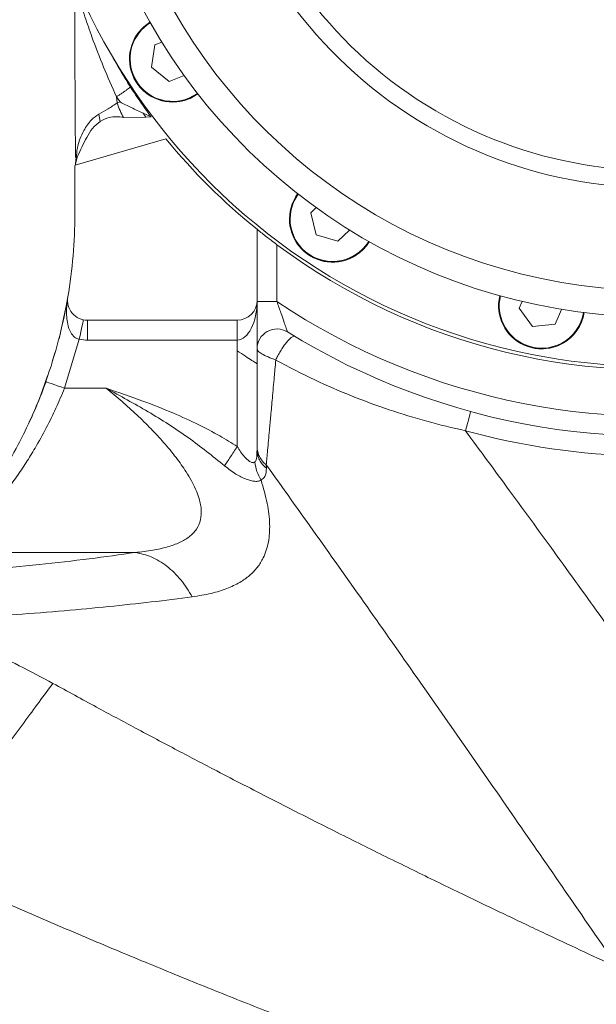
# Model space of a CAD drawing. Header units: millimetres. Extents: x 176 to 9387, y -11044 to -3322.
# Tile 70 of 256: x 3346 to 3433, y -5919 to -5771. Entities that reach past the tile are written whole.
import ezdxf

# ---------------------------------------------------------------- set-up
doc = ezdxf.new("R2010")
doc.units = ezdxf.units.MM
doc.header["$LTSCALE"] = 0.3175
for name, color, linetype, lineweight in [('1轮廓实线层', 7, 'Continuous', 18), ('7标注层', 4, 'Continuous', 13), ('sub', 1, 'Continuous', 18)]:
    doc.layers.add(name, color=color, linetype=linetype, lineweight=lineweight)
doc.styles.add('标准汉字', font='gbenor.shx', dxfattribs={"bigfont": 'gbcbig.shx'})
doc.dimstyles.new('M1：15', dxfattribs={"dimscale": 15, "dimtxt": 3.5, "dimasz": 2.5, "dimexe": 2, "dimexo": 0, "dimgap": 0.5, "dimtad": 1, "dimdec": 4, "dimdsep": 46, "dimtxsty": '标准汉字', "dimcen": 5, "dimdle": 5, "dimclrd": 1, "dimclre": 1, "dimclrt": 256, "dimadec": 4, "dimazin": 2, "dimtfac": 1, "dimtdec": 4, "dimtmove": 0, "dimatfit": 3, "dimfxl": 1, "dimtolj": 1, "dimarcsym": 0})
doc.dimstyles.new('M1：18.5', dxfattribs={"dimscale": 18.5, "dimtxt": 3.5, "dimasz": 2.5, "dimexe": 2, "dimexo": 0, "dimgap": 1.5, "dimtad": 1, "dimdec": 4, "dimdsep": 46, "dimtxsty": '标准汉字', "dimcen": 5, "dimdle": 5, "dimclrd": 1, "dimclre": 1, "dimclrt": 256, "dimadec": 4, "dimazin": 2, "dimtfac": 1, "dimtdec": 4, "dimtmove": 2, "dimatfit": 3, "dimfxl": 1, "dimfrac": 2, "dimtolj": 1, "dimarcsym": 0})

# ---------------------------------------------------------------- blocks, each defined once
blk = doc.blocks.new('*D2')
at = {"layer": '7标注层', "color": 1, "lineweight": -2, "ltscale": 20, "transparency": 16777216}
for p, q in [((3286.97, -5986.44), (3286.97, -4719.59)), ((3441.97, -4913.95), (3441.97, -4719.59)), ((3333.22, -4756.59), (3395.72, -4756.59))]:
    blk.add_line(p, q, dxfattribs=at)
at = {"layer": '7标注层', "color": 1, "transparency": 16777216}
for points in [[(3333.22, -4748.88), (3333.22, -4764.3), (3286.97, -4756.59)], [(3395.72, -4764.3), (3395.72, -4748.88), (3441.97, -4756.59)]]:
    blk.add_solid(points, dxfattribs=at)
at = {"layer": 'Defpoints', "color": 0, "transparency": 16777216}
for p in [(3441.97, -4756.59), (3441.97, -4913.95), (3286.97, -5986.44)]:
    blk.add_point(p, dxfattribs=at)
at = {"layer": '7标注层', "transparency": 16777216, "insert": (3364.47, -4696.46), "char_height": 64.75, "attachment_point": 5, "style": '标准汉字'}
blk.add_mtext('\\A1;155', dxfattribs=at)
blk = doc.blocks.new('*D7')
at = {"layer": '7标注层', "color": 1, "lineweight": -2, "ltscale": 20, "transparency": 16777216}
blk.add_arc((3441.97, -5727.95), 289.88, 97.4173, 172.5827, dxfattribs=at)
at = {"layer": '7标注层', "color": 1, "transparency": 16777216}
for points in [[(3404.95, -5446.74), (3404.14, -5434.26), (3441.97, -5438.08)], [(3148.28, -5690.13), (3160.76, -5690.94), (3152.09, -5727.95)]]:
    blk.add_solid(points, dxfattribs=at)
at = {"layer": 'Defpoints', "color": 0, "transparency": 16777216}
for p in [(3441.97, -5024.09), (3297.03, -5476.91), (2827.97, -5727.95), (3441.97, -5727.95), (3441.97, -5849.53)]:
    blk.add_point(p, dxfattribs=at)
at = {"layer": '7标注层', "transparency": 16777216, "insert": (3174.75, -5545.4), "char_height": 52.5, "attachment_point": 5, "rotation": 55.661, "style": '标准汉字'}
blk.add_mtext('\\A1;90%%d', dxfattribs=at)
blk = doc.blocks.new('*D12')
at = {"layer": '7标注层', "color": 1, "lineweight": -2, "ltscale": 20, "transparency": 16777216}
for p, q in [((4726.49, -5727.95), (4726.49, -7291.43)), ((3286.97, -6214.54), (3286.97, -7291.43)), ((3333.22, -7254.43), (4680.24, -7254.43))]:
    blk.add_line(p, q, dxfattribs=at)
at = {"layer": '7标注层', "color": 1, "transparency": 16777216}
for points in [[(3333.22, -7246.72), (3333.22, -7262.14), (3286.97, -7254.43)], [(4680.24, -7262.14), (4680.24, -7246.72), (4726.49, -7254.43)]]:
    blk.add_solid(points, dxfattribs=at)
at = {"layer": 'Defpoints', "color": 0, "transparency": 16777216}
for p in [(4726.49, -5727.95), (3286.97, -6214.54), (4726.49, -7254.43)]:
    blk.add_point(p, dxfattribs=at)
at = {"layer": '7标注层', "transparency": 16777216, "insert": (4006.73, -7194.31), "char_height": 64.75, "attachment_point": 5, "style": '标准汉字'}
blk.add_mtext('\\A1;1439.5', dxfattribs=at)
blk = doc.blocks.new('*D18')
at = {"layer": '7标注层', "color": 1, "lineweight": -2, "ltscale": 20, "transparency": 16777216}
for p, q in [((2681.17, -5073.7), (5179.35, -5073.7)), ((5142.35, -5119.95), (5142.35, -6141.7)), ((3445.47, -6187.95), (5179.35, -6187.95))]:
    blk.add_line(p, q, dxfattribs=at)
at = {"layer": '7标注层', "color": 1, "transparency": 16777216}
for points in [[(5150.06, -5119.95), (5134.64, -5119.95), (5142.35, -5073.7)], [(5134.64, -6141.7), (5150.06, -6141.7), (5142.35, -6187.95)]]:
    blk.add_solid(points, dxfattribs=at)
at = {"layer": 'Defpoints', "color": 0, "transparency": 16777216}
for p in [(2681.17, -5073.7), (3445.47, -6187.95), (5142.35, -6187.95)]:
    blk.add_point(p, dxfattribs=at)
at = {"layer": '7标注层', "transparency": 16777216, "insert": (5082.22, -5630.83), "char_height": 64.75, "attachment_point": 5, "rotation": 90, "style": '标准汉字'}
blk.add_mtext('\\A1;1114.3', dxfattribs=at)

msp = doc.modelspace()

# ---------------------------------------------------------------- linework, layer by layer
at = {"layer": '1轮廓实线层', "ltscale": 20}
for p, q in [((3366.54025, -5774.41959), (3366.01952, -5777.80984)), ((3367.57578, -5774.01654), (3366.54025, -5774.41959)), ((3366.01952, -5777.80984), (3368.69519, -5779.9559)), ((3368.69519, -5779.9559), (3370.95707, -5779.07551)), ((3361.29246, -5783.04164), (3360.77701, -5782.26421)), ((3360.84861, -5783.20093), (3360.77702, -5782.26424)), ((3361.29234, -5783.04131), (3360.84861, -5783.20093)), ((3358.09132, -5784.89799), (3358.28713, -5785.97153)), ((3365.96878, -5785.29305), (3364.7922, -5784.71876)), ((3365.16993, -5785.35319), (3361.8256, -5785.37057)), ((3365.96919, -5785.29383), (3365.16993, -5785.35319)), ((3368.22355, -5788.63097), (3354.51318, -5792.56235)), ((3354.88968, -5791.21546), (3354.51318, -5792.56235)), ((3354.57605, -5792.33746), (3354.68613, -5791.42375)), ((3354.46951, -5793.22175), (3354.46951, -5799.95329)), ((3390.8663, -5798.97941), (3390.06384, -5799.74807)), ((3390.06384, -5799.74807), (3390.88014, -5803.07953)), ((3381.96951, -5812.95327), (3381.96951, -5802.25168)), ((3394.17341, -5804.03833), (3395.9262, -5802.35935)), ((3390.88014, -5803.07953), (3394.17341, -5804.03833)), ((3384.96951, -5804.57736), (3384.96951, -5813.14279)), ((3381.96951, -5812.95327), (3381.96951, -5822.52602)), ((3384.96951, -5813.14279), (3381.96951, -5813.14279)), ((3421.93682, -5813.12923), (3421.48961, -5814.14647)), ((3353.14148, -5814.05504), (3352.09436, -5818.76455)), ((3421.48961, -5814.14647), (3423.51867, -5816.91195)), ((3426.92816, -5816.53748), (3427.90501, -5814.31554)), ((3356.37855, -5815.95329), (3378.96951, -5815.95329)), ((3356.37855, -5818.95329), (3356.37855, -5815.95329)), ((3378.96951, -5818.95329), (3378.96951, -5815.95329)), ((3423.51867, -5816.91195), (3426.92816, -5816.53748)), ((3352.91337, -5826.22112), (3355.15186, -5818.82654)), ((3378.96951, -5818.95329), (3356.37855, -5818.95329)), ((3378.96951, -5820.55456), (3378.96951, -5818.95329)), ((3378.96951, -5820.55456), (3378.96951, -5835.01796)), ((3351.47948, -5820.8978), (3351.07593, -5822.2125)), ((3381.96951, -5822.52602), (3381.96951, -5835.5454)), ((3350.37536, -5824.35639), (3349.56905, -5826.64822)), ((3352.91337, -5826.22112), (3359.21278, -5826.22112)), ((3381.95044, -5835.79762), (3381.96951, -5835.5454)), ((3381.99096, -5835.89921), (3381.96505, -5835.83359)), ((3381.96951, -5835.5454), (3382.01172, -5835.89403)), ((3383.35576, -5837.76982), (3383.36581, -5838.26859)), ((3335.75897, -5850.97782), (3363.59932, -5850.97782))]:
    msp.add_line(p, q, dxfattribs=at)
at = {"layer": '1轮廓实线层', "lineweight": 0, "ltscale": 20}
for points in [[(3370.41802, -5782.95354), (3371.85877, -5782.50415), (3373.02538, -5781.83238)], [(3396.91225, -5806.14848), (3398.07134, -5805.18193), (3398.89206, -5804.11486)], [(3355.15175, -5818.82651), (3355.27141, -5818.25362), (3355.38649, -5817.70272), (3355.49253, -5817.19501), (3355.58548, -5816.75003), (3355.66177, -5816.3848), (3355.71845, -5816.11345), (3355.75336, -5815.94632), (3355.76515, -5815.88991)], [(3430.26604, -5817.43888), (3430.96702, -5816.10234), (3431.31691, -5814.80242)], [(3352.91337, -5826.22112), (3352.36229, -5826.02401), (3351.83238, -5825.83449), (3351.34402, -5825.65982), (3350.91597, -5825.50673), (3350.56467, -5825.38108), (3350.30363, -5825.28771), (3350.14289, -5825.23022), (3350.08861, -5825.21082)], [(3414.19114, -5829.73055), (3414.17595, -5829.78616), (3414.13101, -5829.95085), (3414.05801, -5830.2183), (3413.95977, -5830.57822), (3413.84008, -5831.01679), (3413.70351, -5831.51714), (3413.55534, -5832.06008), (3413.40123, -5832.62468)]]:
    msp.add_lwpolyline(points, dxfattribs=at)
for centre, radius, start, end in [((3441.96951, -5727.95328), 95, 258.75, 47.7945), ((3441.96951, -5727.95328), 68, 62.768894, 53.6408662), ((3441.96951, -5727.95328), 65.40192, 62.7686127, 53.6410968), ((3441.96951, -5727.95328), 87.5, 193, 28.5975359), ((3441.96951, -5727.95328), 83.5, 193, 28.5975359), ((3441.96951, -5727.95328), 95, 170.0804578, 258.75), ((3369.21592, -5776.56568), 6.5, 121.6213814, 201.2678325), ((3369.21592, -5776.56568), 6.4, 121.6541441, 201.2678325), ((3369.21592, -5776.56568), 6.5, 201.2678325, 305.8786186), ((3369.21592, -5776.56568), 6.5, 201.2678325, 280.6576196), ((3369.21592, -5776.56568), 6.4, 201.2678325, 305.8458559), ((3441.96951, -5727.95328), 95.5, 219.4473225, 231.0772329), ((3359.46951, -5793.22175), 5, 172.4218215, 180), ((3393.35711, -5800.70687), 6.5, 144.1213814, 223.7678325), ((3393.35711, -5800.70687), 6.4, 144.1541441, 223.7678325), ((3279.46951, -5799.95328), 75, 350.4059318, 0), ((3393.35711, -5800.70687), 6.5, 223.7678325, 328.3786186), ((3393.35711, -5800.70687), 6.4, 223.7678325, 328.3458559), ((3441.96951, -5727.95328), 95.5, 233.354756, 279.5756265), ((3393.35711, -5800.70687), 6.5, 223.7678325, 303.1576196), ((3279.46951, -5799.95328), 75, 340.3199715, 350.4059318), ((3356.37855, -5812.95328), 3, 170.4059318, 270), ((3378.96951, -5812.95328), 3, 270, 0), ((3441.96951, -5727.95328), 102.5, 236.2136546, 281.4218215), ((3424.89911, -5813.77199), 6.5, 166.6213814, 246.2678325), ((3424.89911, -5813.77199), 6.4, 166.6541441, 246.2678325), ((3424.89911, -5813.77199), 6.5, 246.2678325, 350.8786186), ((3424.89911, -5813.77199), 6.4, 246.2678325, 350.8458559), ((3384.96951, -5820.27473), 3, 58.3084867, 180), ((3424.89911, -5813.77199), 6.5, 246.2678325, 325.6576196), ((3356.37855, -5812.95328), 6, 258.2028032, 270), ((3441.96951, -5727.95328), 105.5, 238.3084867, 282.7975619), ((3441.96951, -5727.95328), 108.5, 254.73391, 282.7975619)]:
    msp.add_arc(centre, radius, start, end, dxfattribs=at)
at = {"layer": '1轮廓实线层', "ltscale": 20}
msp.add_ellipse((3378.96951, -5812.95328), major_axis=(0, 6), ratio=0.5, start_param=3.141592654, end_param=4.71238898, dxfattribs=at)
for points, knots in [([(3360.77702, -5782.26427), (3360.10438, -5780.77148), (3358.75141, -5777.76882), (3357.21188, -5773.72496), (3355.97131, -5770.17074), (3355.19987, -5767.76498), (3354.75104, -5766.29512), (3354.58311, -5765.73531), (3354.49044, -5765.42411), (3354.47708, -5765.37881), (3354.46951, -5765.35315)], [0, 0, 0, 0, 4.483568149, 9.018431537, 12.098195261, 15.21492746, 16.408128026, 17.09149997, 17.51524863, 18.068663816, 18.068663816, 18.068663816, 18.068663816]), ([(3354.46983, -5765.182), (3354.4732, -5768.37176), (3354.47991, -5774.73714), (3354.51413, -5783.57479), (3354.55719, -5788.97969), (3354.5766, -5791.41651)], [0, 0, 0, 0, 9.326481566, 18.611625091, 26.234827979, 26.234827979, 26.234827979, 26.234827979]), ([(3360.27314, -5776.43732), (3360.93559, -5777.59481), (3361.77732, -5779.06555), (3362.68057, -5780.49898), (3362.87296, -5780.80429)], [0, 0, 0, 0, 4.00066094, 5.083367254, 5.083367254, 5.083367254, 5.083367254]), ([(3362.87296, -5780.80429), (3362.84921, -5780.8239), (3362.77764, -5780.88303), (3362.59379, -5781.02286), (3362.30328, -5781.23342), (3361.95399, -5781.47846), (3361.56812, -5781.7422), (3361.16466, -5782.01219), (3360.90623, -5782.18021), (3360.77701, -5782.26421)], [0, 0, 0, 0, 0.19531812, 0.588652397, 0.981981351, 1.375321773, 1.768653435, 2.161982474, 2.555306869, 2.555306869, 2.555306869, 2.555306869]), ([(3362.87296, -5780.80429), (3363.60769, -5781.91774), (3364.60915, -5783.43542), (3365.68283, -5784.90249), (3365.9688, -5785.29323)], [0, 0, 0, 0, 4.001755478, 5.454534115, 5.454534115, 5.454534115, 5.454534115]), ([(3358.09132, -5784.89799), (3358.56478, -5784.63461), (3359.53303, -5784.09597), (3360.40368, -5783.50363), (3360.8486, -5783.20093)], [0, 0, 0, 0, 1.584759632, 3.240948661, 3.240948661, 3.240948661, 3.240948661]), ([(3361.8256, -5785.37057), (3361.64605, -5785.04564), (3361.28951, -5784.40041), (3360.99487, -5783.59884), (3360.84861, -5783.20093)], [0, 0, 0, 0, 1.201754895, 2.38636679, 2.38636679, 2.38636679, 2.38636679]), ([(3364.7922, -5784.71876), (3364.19509, -5784.4528), (3363.04022, -5783.93842), (3361.84708, -5783.35019), (3361.29666, -5783.04394), (3361.29246, -5783.04161)], [0, 0, 0, 0, 2.000155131, 3.868500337, 3.882854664, 3.882854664, 3.882854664, 3.882854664]), ([(3354.68613, -5791.42375), (3354.7273, -5790.94252), (3354.84872, -5789.52338), (3355.65361, -5787.57181), (3356.77497, -5785.79863), (3357.71368, -5785.15637), (3358.09132, -5784.89799)], [0, 0, 0, 0, 1.47047917, 4.336392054, 6.353584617, 7.711319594, 7.711319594, 7.711319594, 7.711319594]), ([(3365.16993, -5785.35319), (3365.04917, -5785.16291), (3364.92374, -5784.96528), (3364.79692, -5784.7276), (3364.7922, -5784.71876)], [0, 0, 0, 0, 0.7113787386, 0.738858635, 0.738858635, 0.738858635, 0.738858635]), ([(3358.28713, -5785.97153), (3357.8877, -5786.3149), (3357.08482, -5787.00507), (3355.99807, -5788.83234), (3355.33264, -5790.26305), (3354.88968, -5791.21546)], [0, 0, 0, 0, 1.576597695, 3.168994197, 6.339763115, 6.339763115, 6.339763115, 6.339763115]), ([(3361.8256, -5785.37057), (3361.09025, -5785.28663), (3359.83952, -5785.14386), (3358.74014, -5785.73001), (3358.28713, -5785.97153)], [0, 0, 0, 0, 2.209602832, 3.758220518, 3.758220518, 3.758220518, 3.758220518]), ([(3381.96951, -5802.25168), (3381.99353, -5802.27111), (3382.04149, -5802.3099), (3382.42926, -5802.62152), (3383.09609, -5803.14983), (3383.99836, -5803.84968), (3384.67033, -5804.35318), (3384.96951, -5804.57736)], [0, 0, 0, 0, 0.605136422, 1.208113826, 2.003917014, 2.99821961, 3.796198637, 3.796198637, 3.796198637, 3.796198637]), ([(3355.15175, -5818.82651), (3354.99381, -5818.78413), (3354.73051, -5818.71347), (3354.2636, -5818.39104), (3353.72803, -5817.69174), (3353.28208, -5816.27436), (3353.19416, -5814.77477), (3353.28009, -5813.41713), (3353.36563, -5812.77836), (3353.41973, -5812.45789), (3353.42051, -5812.45328)], [0, 0, 0, 0, 0.44961054, 0.749596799, 1.589231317, 2.975695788, 5.208592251, 6.198466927, 7.192438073, 7.206942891, 7.206942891, 7.206942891, 7.206942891]), ([(3386.54554, -5817.72206), (3386.53688, -5817.69616), (3386.52639, -5817.66482), (3386.44457, -5817.42106), (3386.29381, -5816.97283), (3385.9786, -5816.04461), (3385.52988, -5814.7385), (3385.17247, -5813.72075), (3384.96951, -5813.14279)], [0, 0, 0, 0, 0.583735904, 0.706444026, 1.462785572, 2.338217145, 3.420542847, 4.842960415, 4.842960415, 4.842960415, 4.842960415]), ([(3387.64481, -5818.39154), (3387.58168, -5818.37709), (3387.45543, -5818.34819), (3387.14419, -5818.5324), (3386.76863, -5818.87138), (3386.34508, -5819.35775), (3385.90477, -5819.95418), (3385.47946, -5820.619), (3385.0905, -5821.31243), (3384.89359, -5821.74638), (3384.79514, -5821.96335)], [0, 0, 0, 0, 0.593405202, 1.186811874, 1.780216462, 2.373621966, 2.967036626, 3.560435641, 4.153843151, 4.747245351, 4.747245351, 4.747245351, 4.747245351]), ([(3381.96951, -5822.52602), (3381.96027, -5822.52011), (3381.94159, -5822.50817), (3381.79052, -5822.41236), (3381.54762, -5822.25706), (3381.06999, -5821.95026), (3380.20528, -5821.38788), (3379.39761, -5820.84324), (3378.96951, -5820.55456)], [0, 0, 0, 0, 0.370509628, 0.748813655, 1.147934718, 1.572420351, 2.520608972, 3.589990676, 3.589990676, 3.589990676, 3.589990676]), ([(3384.79551, -5821.96335), (3384.38837, -5821.80912), (3383.55821, -5821.49463), (3382.65276, -5821.02227), (3382.07301, -5820.59694), (3382.00378, -5820.38142), (3381.96951, -5820.27472)], [0, 0, 0, 0, 0.861487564, 1.75656974, 2.587277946, 3.401837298, 3.401837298, 3.401837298, 3.401837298]), ([(3383.35576, -5837.76982), (3383.42062, -5837.05887), (3383.56388, -5835.48849), (3383.79674, -5832.92735), (3384.04012, -5830.25537), (3384.28281, -5827.58945), (3384.49718, -5825.23124), (3384.67339, -5823.29905), (3384.75166, -5822.44299), (3384.79551, -5821.96341)], [0, 0, 0, 0, 2.764560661, 6.106499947, 8.273328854, 10.792282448, 13.660652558, 14.633080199, 15.871842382, 15.871842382, 15.871842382, 15.871842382]), ([(3413.40111, -5832.62465), (3411.45777, -5832.16869), (3407.57043, -5831.25662), (3401.82518, -5829.48521), (3396.18159, -5827.40799), (3390.45224, -5824.94117), (3386.74438, -5822.98941), (3384.79514, -5821.96335)], [0, 0, 0, 0, 5.897665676, 11.797350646, 17.86023758, 23.924310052, 30.645703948, 30.645703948, 30.645703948, 30.645703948]), ([(3350.08861, -5825.21082), (3349.69221, -5826.27464), (3348.88534, -5828.44001), (3347.48145, -5831.62607), (3345.64568, -5835.34561), (3343.31201, -5839.42506), (3340.88175, -5843.06481), (3338.83579, -5845.81357), (3337.24692, -5847.7919), (3335.71084, -5849.58885), (3334.3511, -5851.07966), (3333.83789, -5851.61667), (3333.59399, -5851.87189)], [0, 0, 0, 0, 2.519141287, 5.127666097, 7.824477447, 12.086003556, 16.484116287, 19.374490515, 22.151652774, 24.788408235, 28.359432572, 31.593536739, 31.593536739, 31.593536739, 31.593536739]), ([(3335.75897, -5850.97782), (3335.99636, -5850.75606), (3336.50276, -5850.28301), (3337.66613, -5849.14724), (3338.75782, -5848.02667), (3339.62491, -5847.10633), (3340.59292, -5846.03963), (3341.65075, -5844.82307), (3342.86976, -5843.35151), (3344.23125, -5841.60661), (3345.69047, -5839.59522), (3347.11673, -5837.46827), (3348.62743, -5835.02088), (3350.15069, -5832.27835), (3351.64518, -5829.25785), (3352.49557, -5827.22156), (3352.91337, -5826.22112)], [0, 0, 0, 0, 2.83287668, 6.043038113, 7.444633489, 8.96001259, 10.542765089, 12.192562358, 13.934502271, 16.114775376, 18.30316965, 20.4651503, 22.576800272, 25.325428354, 27.891212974, 30.369294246, 30.369294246, 30.369294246, 30.369294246]), ([(3350.13408, -5825.22706), (3349.56021, -5826.74397), (3348.54593, -5829.42503), (3347.32772, -5831.92994), (3346.79876, -5833.0176)], [0, 0, 0, 0, 4.799705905, 8.483225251, 8.483225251, 8.483225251, 8.483225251]), ([(3359.21278, -5826.22112), (3360.01718, -5826.8822), (3361.58759, -5828.17282), (3363.84334, -5830.21764), (3365.94087, -5832.27181), (3367.94428, -5834.42954), (3369.74121, -5836.59745), (3371.12047, -5838.53842), (3372.06979, -5840.12567), (3372.70251, -5841.39143), (3373.26847, -5842.843), (3373.61912, -5844.44296), (3373.51769, -5846.09713), (3373.00067, -5847.26648), (3372.34338, -5848.07445), (3371.5427, -5848.78445), (3370.28791, -5849.51839), (3368.43598, -5850.18295), (3366.19298, -5850.68663), (3364.4895, -5850.87788), (3363.59932, -5850.97782)], [0, 0, 0, 0, 2.584089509, 5.044860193, 7.575399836, 9.938479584, 12.51418834, 14.870246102, 16.331601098, 17.715387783, 19.032314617, 21.174547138, 23.2379174, 25.32716059, 26.402956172, 27.51146145, 29.599338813, 31.861245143, 34.330770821, 37.033761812, 37.033761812, 37.033761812, 37.033761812]), ([(3377.06315, -5837.90473), (3375.25285, -5836.45255), (3371.5879, -5833.51262), (3365.5539, -5829.68608), (3361.33374, -5827.38007), (3359.21278, -5826.22112)], [0, 0, 0, 0, 6.991159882, 14.153597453, 21.390272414, 21.390272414, 21.390272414, 21.390272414]), ([(3359.21278, -5826.22112), (3361.05901, -5826.84649), (3364.4727, -5828.0028), (3369.12943, -5829.84332), (3372.99876, -5831.60332), (3376.21676, -5833.28038), (3378.0982, -5834.46797), (3378.96951, -5835.01796)], [0, 0, 0, 0, 5.849695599, 10.816115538, 15.02025258, 18.604176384, 21.695594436, 21.695594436, 21.695594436, 21.695594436]), ([(3413.4012, -5832.62465), (3415.62792, -5835.64017), (3420.25303, -5841.90366), (3427.32612, -5851.62102), (3434.82466, -5862.0185), (3442.74162, -5873.10482), (3451.10699, -5884.91462), (3456.80539, -5893.0388), (3459.72383, -5897.19961)], [0, 0, 0, 0, 11.245647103, 23.358255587, 36.05676684, 49.703719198, 64.227113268, 79.474003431, 79.474003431, 79.474003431, 79.474003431]), ([(3378.96951, -5835.01796), (3378.79562, -5835.28128), (3378.44461, -5835.8128), (3377.93673, -5836.58189), (3377.4619, -5837.3009), (3377.19525, -5837.70469), (3377.06315, -5837.90473)], [0, 0, 0, 0, 0.856912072, 1.729712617, 2.60250806, 3.459429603, 3.459429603, 3.459429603, 3.459429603]), ([(3378.96951, -5835.01796), (3379.31143, -5835.55455), (3379.76359, -5836.26417), (3380.44789, -5836.94238), (3380.79848, -5837.21894), (3381.08416, -5837.37715), (3381.30885, -5837.44188), (3381.50304, -5837.43285), (3381.59992, -5837.36388), (3381.64858, -5837.32925)], [0, 0, 0, 0, 1.650771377, 2.183055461, 2.646747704, 2.965903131, 3.258744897, 3.538725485, 3.821128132, 3.821128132, 3.821128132, 3.821128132]), ([(3383.35576, -5837.76982), (3383.1504, -5837.58103), (3382.73586, -5837.19996), (3382.3041, -5836.52175), (3382.02124, -5835.79633), (3381.98665, -5835.29499), (3381.96951, -5835.0466)], [0, 0, 0, 0, 0.786604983, 1.587840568, 2.38920611, 3.176136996, 3.176136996, 3.176136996, 3.176136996]), ([(3381.64858, -5837.32925), (3381.69462, -5837.26889), (3381.79696, -5837.13476), (3381.92863, -5836.6343), (3381.94132, -5836.14776), (3381.95044, -5835.79762)], [0, 0, 0, 0, 0.298318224, 0.662976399, 1.599088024, 1.599088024, 1.599088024, 1.599088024]), ([(3382.01172, -5835.89403), (3382.02283, -5836.02534), (3382.05531, -5836.40932), (3382.31004, -5837.02087), (3382.74065, -5837.69964), (3383.15871, -5838.08011), (3383.36581, -5838.26859)], [0, 0, 0, 0, 0.419869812, 1.22775937, 2.035629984, 2.82875048, 2.82875048, 2.82875048, 2.82875048]), ([(3382.57607, -5840.05244), (3382.44771, -5840.11827), (3382.19701, -5840.24686), (3381.65083, -5840.26357), (3381.01492, -5840.15773), (3380.0609, -5839.84748), (3378.64632, -5839.15551), (3377.62293, -5838.34698), (3377.06315, -5837.90473)], [0, 0, 0, 0, 0.770313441, 1.504594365, 2.238811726, 2.963270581, 4.435310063, 6.212700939, 6.212700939, 6.212700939, 6.212700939]), ([(3382.57607, -5840.05244), (3382.33173, -5839.62564), (3381.84628, -5838.77768), (3381.71418, -5837.80992), (3381.64858, -5837.32925)], [0, 0, 0, 0, 1.475102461, 2.930738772, 2.930738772, 2.930738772, 2.930738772]), ([(3383.36581, -5838.26859), (3383.34521, -5838.73903), (3383.30901, -5839.5655), (3382.79674, -5839.90583), (3382.57606, -5840.05244)], [0, 0, 0, 0, 1.239825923, 2.178113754, 2.178113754, 2.178113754, 2.178113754]), ([(3436.38181, -5913.53875), (3433.74292, -5909.70121), (3428.57618, -5902.18762), (3420.96379, -5891.18076), (3413.51455, -5880.45968), (3406.08736, -5869.82975), (3398.52425, -5859.07572), (3390.94549, -5848.37121), (3385.85739, -5841.26411), (3383.35576, -5837.76982)], [0, 0, 0, 0, 13.967673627, 27.347579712, 40.139567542, 53.127087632, 66.248494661, 79.584224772, 92.482504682, 92.482504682, 92.482504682, 92.482504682]), ([(3382.57606, -5840.05244), (3382.92394, -5841.24473), (3383.60532, -5843.58009), (3383.95274, -5846.72108), (3383.7645, -5849.48807), (3383.0649, -5851.61901), (3382.04791, -5853.24513), (3380.8611, -5854.48201), (3379.33488, -5855.55931), (3377.41034, -5856.46637), (3375.03364, -5857.2065), (3373.16705, -5857.50591), (3372.1924, -5857.66224)], [0, 0, 0, 0, 2.891982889, 5.664548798, 8.394354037, 11.165840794, 13.12840672, 15.145518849, 17.234822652, 19.564245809, 22.087975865, 24.845796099, 24.845796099, 24.845796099, 24.845796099]), ([(3363.59932, -5850.97782), (3361.31983, -5851.30261), (3356.76643, -5851.9514), (3349.1581, -5852.8049), (3341.10788, -5853.56943), (3335.35806, -5853.98579), (3332.48722, -5854.19367)], [0, 0, 0, 0, 7.852629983, 15.68600421, 23.497843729, 31.287625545, 31.287625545, 31.287625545, 31.287625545]), ([(3372.1924, -5857.66224), (3371.64499, -5856.77956), (3370.53613, -5854.99158), (3368.40238, -5852.96293), (3366.05524, -5851.50594), (3364.41102, -5851.15237), (3363.59932, -5850.97782)], [0, 0, 0, 0, 2.804398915, 5.680699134, 8.556994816, 11.361404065, 11.361404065, 11.361404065, 11.361404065]), ([(3372.1924, -5857.66224), (3370.16036, -5857.92359), (3366.1443, -5858.44011), (3359.65338, -5859.13424), (3352.85388, -5859.7703), (3345.71161, -5860.33952), (3338.26978, -5860.84838), (3333.1295, -5861.12719), (3330.57916, -5861.26552)], [0, 0, 0, 0, 7.152349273, 14.135700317, 20.946484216, 27.995785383, 34.941527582, 41.781080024, 41.781080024, 41.781080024, 41.781080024]), ([(3351.17806, -5870.7074), (3347.79552, -5868.92245), (3341.11099, -5865.39505), (3334.06145, -5862.63093), (3330.57916, -5861.26552)], [0, 0, 0, 0, 11.4843522, 22.695247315, 22.695247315, 22.695247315, 22.695247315]), ([(3351.17806, -5870.7074), (3350.49202, -5871.63187), (3349.11092, -5873.49294), (3346.82705, -5876.57061), (3344.39707, -5879.84508), (3341.83438, -5883.29844), (3339.17642, -5886.88017), (3336.45772, -5890.54373), (3333.71527, -5894.23932), (3331.88077, -5896.71137), (3330.96951, -5897.93933)], [0, 0, 0, 0, 4.174396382, 8.403601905, 12.670119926, 16.955558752, 21.241000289, 25.507518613, 29.736711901, 33.911114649, 33.911114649, 33.911114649, 33.911114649]), ([(3436.38181, -5913.53875), (3434.75672, -5912.78629), (3431.50045, -5911.27856), (3425.90359, -5908.65658), (3419.85783, -5905.79446), (3413.35903, -5902.68044), (3406.46634, -5899.33483), (3399.23751, -5895.77684), (3391.72099, -5892.02188), (3383.94645, -5888.07731), (3376.66546, -5884.32218), (3369.86901, -5880.76414), (3363.81197, -5877.55145), (3357.53921, -5874.18257), (3353.36866, -5871.90415), (3351.17806, -5870.7074)], [0, 0, 0, 0, 7.883824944, 15.797165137, 23.764491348, 31.640913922, 39.561880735, 47.563990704, 55.429496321, 63.35591104, 71.42338884, 77.230617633, 83.387757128, 89.082422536, 95.382934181, 95.382934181, 95.382934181, 95.382934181]), ([(3448.06468, -5943.90063), (3446.2647, -5943.27946), (3442.64476, -5942.03022), (3436.03164, -5939.71745), (3428.5854, -5937.07916), (3420.26162, -5934.08217), (3411.13049, -5930.73556), (3402.10225, -5927.35928), (3393.42223, -5924.04646), (3385.26023, -5920.87371), (3376.72978, -5917.49126), (3367.9334, -5913.92655), (3358.89814, -5910.17842), (3349.73552, -5906.27918), (3340.38204, -5902.19946), (3334.13674, -5899.37283), (3330.96951, -5897.93933)], [0, 0, 0, 0, 9.791596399, 19.691921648, 29.70869701, 39.778678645, 50.018819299, 60.435713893, 68.22688966, 76.156726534, 84.227496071, 92.441327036, 100.60998709, 108.96637682, 117.283458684, 125.841486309, 125.841486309, 125.841486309, 125.841486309])]:
    msp.add_open_spline(points, degree=3, knots=knots, dxfattribs=at)
at = {"layer": 'sub', "color": 4, "ltscale": 20}
msp.add_arc((3441.96951, -5727.95328), 1284.52218, 295, 180, dxfattribs=at)
msp.add_open_spline([(3647.35052, -5879.25018), (3659.31556, -5901.65635), (3684.20682, -5948.26862), (3697.00773, -6030.73186), (3690.58745, -6119.70003), (3661.26673, -6211.61675), (3609.01329, -6300.97986), (3534.13032, -6382.70816), (3438.24843, -6451.68414), (3324.0762, -6503.40011), (3202.36542, -6531.5165), (3119.93005, -6536.91611), (3081.32366, -6539.44488)], degree=3, knots=[0, 0, 0, 0, 76.304046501, 158.737819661, 247.859235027, 344.037972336, 447.491829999, 558.316640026, 676.509645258, 801.987385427, 934.599334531, 1051.409440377, 1051.409440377, 1051.409440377, 1051.409440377], dxfattribs=at)

# ---------------------------------------------------------------- dimensions: what is measured, and where the dimension line sits
at = {"layer": '7标注层', "ltscale": 20}
for base, p1, p2, override, picture, middle in [((3441.96951, -4756.58693), (3286.96951, -5986.43803), (3441.96951, -4913.95328), {"dimsah": 1, "dimtzin": 8}, '*D2', (3364.46951, -4696.46193)), ((4726.49169, -7254.43289), (3286.96951, -6214.53809), (4726.49169, -5727.95328), {"dimdec": 1, "dimsah": 1, "dimtzin": 8}, '*D12', (4006.7306, -7194.30789))]:
    dim = msp.add_linear_dim(base=base, p1=p1, p2=p2, dimstyle='M1：18.5', override=override, dxfattribs=at)
    dim.commit()
    dim.dimension.update_dxf_attribs({"geometry": picture, "text_midpoint": middle})
dim = msp.add_angular_dim_2l(base=(3297.03103, -5476.91246), line1=((3441.96951, -5849.52563), (3441.96951, -5024.08871)), line2=((3441.96951, -5727.95328), (2827.96951, -5727.95328)), dimstyle='M1：15', override={"dimtad": 1, "dimtih": 0, "dimtoh": 0, "dimsah": 1, "dimtzin": 8}, dxfattribs=at)
dim.commit()
dim.dimension.update_dxf_attribs({"geometry": '*D7', "text_midpoint": (3202.61379, -5564.43723), "dimtype": 162})
dim = msp.add_linear_dim(base=(5142.34767, -6187.95328), p1=(2681.17459, -5073.69702), p2=(3445.4695, -6187.95328), angle=270, dimstyle='M1：18.5', override={"dimdec": 1, "dimsah": 1, "dimtzin": 8}, dxfattribs=at)
dim.commit()
dim.dimension.update_dxf_attribs({"geometry": '*D18', "text_midpoint": (5082.22267, -5630.82515)})

doc.saveas('drawing.dxf')
